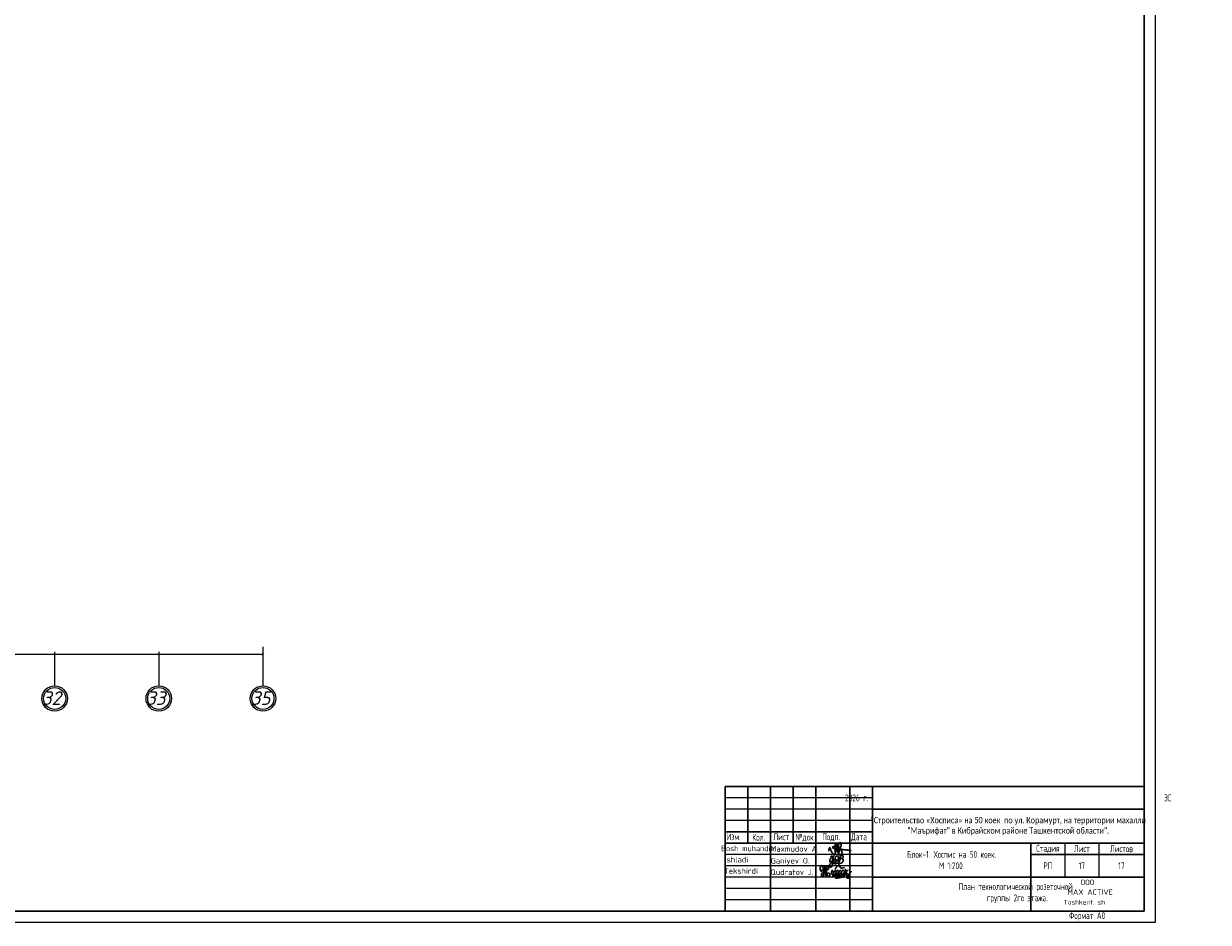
# Model space of a CAD drawing. Header units: millimetres. Extents: x 473009 to 2502882, y 456217 to 1153743.
# Tile 119 of 124: x 2142712 to 2195035, y 456967 to 496679. Entities that reach past the tile are written whole.
import ezdxf
from ezdxf.enums import TextEntityAlignment as Align

# ---------------------------------------------------------------- set-up
doc = ezdxf.new("R2010")
doc.units = ezdxf.units.MM
doc.layers.add('_Текст', color=7, linetype='Continuous')
doc.layers.add('os', color=3, linetype='Continuous')
doc.layers.add('ТХ. штамп', color=7, linetype='Continuous', lineweight=25)
doc.layers.add('ЭМ', color=240, linetype='Continuous', lineweight=20)
doc.styles.add('COMPLEX', font='isocpeur.ttf')
doc.styles.add('SPDS', font='spds.shx', dxfattribs={"width": 0.8, "height": 250})
doc.styles.add('SPDS1', font='spds.shx', dxfattribs={"width": 0.8})
doc.styles.get("Standard").update_dxf_attribs({"font": 'isocpeui.ttf'})
doc.dimstyles.new('ISO-25', dxfattribs={"dimtxt": 400, "dimasz": 100, "dimexe": 50, "dimexo": 50, "dimgap": 20, "dimtad": 1, "dimdec": 0, "dimtxsty": 'Standard', "dimblk": 'ARCHTICK', "dimcen": 20, "dimclrd": 1, "dimclre": 1, "dimadec": 0, "dimazin": 0, "dimtfac": 1, "dimtdec": 0, "dimtmove": 0, "dimatfit": 3, "dimldrblk": 'ARCHTICK', "dimfxl": 1, "dimarcsym": 0})

# ---------------------------------------------------------------- blocks, each defined once
blk = doc.blocks.new('_ArchTick')
at = {"color": 0, "linetype": 'ByBlock', "const_width": 0.15}
blk.add_lwpolyline([(-0.5, -0.5), (0.5, 0.5)], dxfattribs=at)
blk = doc.blocks.new('*D109')
at = {"color": 1, "lineweight": -2, "transparency": 16777216}
for p, q in [((2093679, 469134), (2093679, 468767)), ((2093679, 468817), (2153279, 468817)), ((2153279, 469134), (2153279, 468767))]:
    blk.add_line(p, q, dxfattribs=at)
at = {"layer": 'Defpoints', "color": 0, "lineweight": 50, "transparency": 16777216}
for p in [(2093679, 469184), (2153279, 469184), (2153279, 468817)]:
    blk.add_point(p, dxfattribs=at)
at = {"color": 1, "lineweight": -2, "transparency": 16777216, "xscale": 100, "yscale": 100, "zscale": 100, "rotation": 180}
blk.add_blockref('_ArchTick', (2093679, 468817), dxfattribs=at)
at = {"color": 1, "lineweight": -2, "transparency": 16777216, "xscale": 100, "yscale": 100, "zscale": 100}
blk.add_blockref('_ArchTick', (2153279, 468817), dxfattribs=at)
at = {"color": 0, "transparency": 16777216, "insert": (2123479, 469037), "char_height": 400, "attachment_point": 5}
blk.add_mtext('59600', dxfattribs=at)
blk = doc.blocks.new('A$C4c4061ee')
at = {"color": 184, "lineweight": 30}
blk.add_spline([(-39.7, -7.1), (-36.8, 4), (-34, 7.9), (-31.2, -0.1), (-24.1, -16.2), (-16.7, -23.5), (-13.9, -23.5), (-12.5, -17.9), (-12.5, 12.7), (-8.3, 24.8), (-4.4, 27), (-3.4, 21.4), (-5.7, 12.9), (-4.4, 8), (-4.4, -10), (-2, -12.6), (3.3, -10), (9.6, 6.1), (12.6, 19.5), (7.6, 28.9), (4.7, 26.6), (2.4, 16.6), (1.1, -1.2), (2.9, -14.2), (6.8, -24.8), (10.9, -24.8), (15, -21.3), (16.5, -17.2), (16.5, -9.9), (12, 2), (5.9, 7.4), (-2.7, 10.3), (-10, 12.1), (-17, 12.1), (-21.5, 11.2), (-22.5, 7.7), (-20, 5.4), (-14, 3.7), (-0.7, 1.8), (11, 0.5), (22.2, -1.2), (37.6, -2.6), (43.5, -3.6), (49.3, -4.5), (54.9, -6.4)], degree=3, dxfattribs=at)
blk = doc.blocks.new('Odil Ganiyev')
at = {"color": 184, "lineweight": 30}
for points, knots in [([(278093, -189111), (278063, -189124), (277979, -189180), (277976, -189469), (278121, -189357), (278159, -189260), (278167, -189222)], [0, 0, 0, 0, 84.01965, 319.3343, 434.006974, 519.963926, 519.963926, 519.963926, 519.963926]), ([(278167, -189222), (278181, -189151), (278171, -189084), (278111, -189103), (278093, -189111)], [526.826092, 526.826092, 526.826092, 526.826092, 665.559085, 706.396126, 706.396126, 706.396126, 706.396126]), ([(278396, -189316), (278466, -189243), (278495, -189145), (278487, -189009), (278378, -188944), (278332, -188998), (278319, -189020), (278305, -189050), (278280, -189134), (278300, -189288), (278388, -189386)], [0, 0, 0, 0, 210.331661, 341.544209, 437.993539, 521.209993, 521.209993, 521.209993, 602.643394, 823.015149, 823.015149, 823.015149, 823.015149]), ([(278617, -189118), (278680, -189058), (278780, -189127), (278817, -189262), (278675, -189400), (278595, -189412), (278531, -189410)], [498.211239, 498.211239, 498.211239, 498.211239, 560.962433, 628.560844, 789.184895, 992.203079, 992.203079, 992.203079, 992.203079]), ([(278604, -188939), (278630, -188908), (278658, -188890), (278746, -188897), (278776, -188980), (278743, -189054), (278691, -189101), (278617, -189118)], [0, 0, 0, 0, 59.301687, 137.83445, 232.671471, 306.955654, 371.443461, 371.443461, 371.443461, 371.443461])]:
    blk.add_open_spline(points, degree=3, knots=knots, dxfattribs=at)
for points in [[(278174, -189155), (278173, -189633), (278135, -189699), (278036, -189702), (278008, -189605), (278074, -189469), (278128, -189405), (278218, -189288)], [(278009, -189095), (278081, -189029), (278139, -189055), (278204, -188993)], [(278218, -189288), (278220, -189298), (278251, -189229), (278258, -189294), (278315, -189206), (278295, -189231), (278320, -189288), (278380, -189198), (278355, -189239), (278384, -189286), (278449, -189192), (278428, -189223), (278438, -189281), (278515, -189197), (278494, -189208), (278505, -189282), (278604, -188932), (278563, -189514)], [(278213, -189509), (278316, -189388), (278340, -189483), (278421, -189425), (278521, -189382)]]:
    blk.add_spline(points, degree=3, dxfattribs=at)
blk = doc.blocks.new('A$C77aec0c1')
at = {"color": 184, "lineweight": 30}
for points in [[(-78.4, 25.2), (-78.4, 19.8), (-80.1, 15.4), (-82.7, 15.2), (-85.9, 18.3), (-87.6, 24.6), (-87.6, 33.5), (-85.8, 41.5), (-83.2, 44.9), (-79.5, 45.3), (-74.8, 37.3), (-71.4, 24), (-70.3, 12.8), (-70.6, 1.9), (-72.5, -8.2), (-74.5, -11.9), (-76.7, -12.4), (-79.3, -9.8), (-81.1, -2.5), (-80.5, 2.8), (-78.6, 6.3), (-76.3, 8.1), (-74.2, 8.6)], [(-70.3, 8.8), (-64.2, 15.4), (-63.4, 26), (-64.7, 36.5), (-65.8, 41.1), (-66, 40.4), (-65.4, 38.6), (-63.9, 30.6), (-63.4, 26), (-62.4, 17.4), (-61.3, 7.7), (-60.5, -1.3), (-59.7, -9.1), (-59.2, -11.6), (-59.5, -10.3), (-59.8, -8.8), (-61, 4.4), (-61.6, 9.7), (-62.2, 15.2), (-62.4, 16.8), (-60.5, 15), (-58.2, 15.7), (-56.6, 21.2), (-56.7, 31.2), (-55.8, 37.1), (-53.2, 40), (-50, 39.7), (-45.9, 34.7), (-45.4, 29.7), (-46.3, 25.7), (-48.8, 25), (-50.3, 25.3)], [(-56.6, 20.3), (-55.7, 12.4), (-53.4, 2), (-50.9, -4.5), (-47.7, -7.4), (-43.4, -8.2), (-40.2, -6.5), (-38.7, -1.4), (-39.6, 2.9), (-41.5, 6), (-44.2, 7.7), (-47, 7.2), (-47.6, 5.7)], [(-30.4, 1), (-29.8, 17.4), (-28.4, 20.1), (-25.6, 19.9), (-20.5, 13.6), (-18.9, 4.6), (-17.5, -7.1), (-18.5, -11.1), (-21.9, -11.5), (-24, -7.9), (-23.3, -0.6), (-20.4, 7.3), (-17, 14), (-13.9, 18.7), (-9.6, 18.3), (-6.3, 10.9), (-5, -2.4), (-5, -8.8), (-9, -10.1), (-12.3, -6.5), (-11.2, 0.2), (-8.3, 6.3), (-6.9, 12.8), (-4.7, 17.9), (-0.2, 20.5), (4.2, 17.9), (6, 9.7), (7.1, 1), (7.6, -6.8), (4.7, -8.8), (0.1, -8.1), (-0.1, -1.4), (3.2, 6.9), (7.8, 15.8), (10.6, 19.9), (16, 19.6), (19.3, 13.2), (20.4, 0.9), (19.5, -6.1), (16.8, -9.2), (13.6, -8.5), (11.7, -1), (15.1, 6.9), (19.9, 14.2), (24.4, 19.9), (31, 21.1), (35, 14.6), (36.2, 0.9), (34.1, -5.6), (29.3, -6.4), (26.9, -3.5), (30.5, 6.3), (35.4, 12.4), (39.7, 19.3), (40.4, 25.2), (40.7, 24.3), (43.9, -4.9), (43.8, -3.9), (42.9, 9.7), (43.1, 12.5), (45.5, 16.5), (50.4, 21.1), (52.2, 22.2), (51.2, 21.8)], [(-10.4, 26.1), (-11.3, 30.7), (-5.9, 37.4), (1.2, 43.5), (6.2, 44.3), (10.3, 42.2), (12.4, 38), (15, 34.5), (18.4, 33), (24.9, 33.5), (29.4, 34.6), (33.6, 34.4), (35.1, 34)], [(42.9, 10.8), (45.1, 7.7), (48.3, 5.7), (51.7, 3.7), (54.9, -0.4), (57.8, -5.8), (58.9, -10.7), (58.5, -15.5), (56.8, -17.9), (52, -18.5), (48.4, -18.1), (46.1, -15.6), (45.8, -12.6), (48.1, -9.4), (51.1, -6.3), (54.5, -2.6), (57.9, 1), (62.2, 6.3), (66.5, 12.8), (69.8, 17.8)], [(-11.8, -17.3), (-2.7, -17.5), (7.9, -15.9), (17.6, -14.8), (25.1, -13.1), (30.9, -13.1)]]:
    blk.add_spline(points, degree=3, dxfattribs=at)
blk = doc.blocks.new('124343576765846544')
at = {"color": 7, "lineweight": 25, "ltscale": 100}
for p in [(526998, 459414), (521998, 457914)]:
    blk.add_line(p, (526998, 457914), dxfattribs=at)
at = {"layer": '_Текст', "color": 7, "lineweight": 30}
for p, q in [((526998, 463414), (508498, 463414)), ((509498, 463414), (509498, 460914)), ((510498, 463414), (510498, 457914)), ((511498, 463414), (511498, 460914)), ((512498, 463414), (512498, 457914)), ((513998, 463414), (513998, 457914)), ((514998, 463414), (514998, 457914)), ((526998, 462414), (514998, 462414)), ((514998, 461414), (508498, 461414)), ((526998, 460914), (508498, 460914)), ((521998, 460914), (521998, 457914)), ((526998, 460414), (521998, 460414)), ((526998, 459414), (514998, 459414))]:
    blk.add_line(p, q, dxfattribs=at)
at = {"layer": '_Текст', "color": 7, "linetype": 'ByBlock', "lineweight": 30}
blk.add_line((508498, 463414), (508498, 457914), dxfattribs=at)
at = {"layer": '_Текст', "color": 7, "lineweight": 25}
for p, q in [((514998, 462914), (508498, 462914)), ((514998, 462414), (508498, 462414)), ((514998, 461914), (508498, 461914)), ((523498, 460914), (523498, 459414)), ((524998, 460914), (524998, 459414)), ((514998, 460414), (508498, 460414)), ((514998, 459914), (508498, 459914)), ((514998, 459414), (508498, 459414)), ((514998, 458914), (508498, 458914)), ((514998, 458414), (508498, 458414))]:
    blk.add_line(p, q, dxfattribs=at)
at = {"xscale": 0.7326778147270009, "yscale": 0.7326778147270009, "zscale": 0.7326778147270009, "rotation": 351.5695638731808}
blk.add_blockref('Odil Ganiyev', (331974, 627214), dxfattribs=at)
for name, p, xscale, yscale, zscale in [('A$C4c4061ee', (513481, 460638), 10.45975922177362, 10.45975922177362, 10.45975922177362), ('A$C77aec0c1', (513463, 459525), 8.776011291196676, 8.776011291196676, 8.776011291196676)]:
    blk.add_blockref(name, p, dxfattribs=dict(xscale=xscale, yscale=yscale, zscale=zscale))
at = {"color": 0, "linetype": 'Continuous', "lineweight": -2, "style": 'COMPLEX', "width": 0.85}
blk.add_text('Bosh muhandis', height=250, dxfattribs=at).set_placement((509489, 460683), align=Align.MIDDLE_CENTER)
at = {"color": 0, "linetype": 'Continuous', "lineweight": -2, "style": 'COMPLEX'}
for s, p in [('Maxmudov A.', (510499, 460538)), ('Ganiyev O.', (510507, 460012)), ('Qudratov J.', (510499, 459505))]:
    blk.add_text(s, height=250, dxfattribs=at).set_placement(p)
for s, p in [('Ishladi', (508993, 460184)), ('Tekshirdi', (509191, 459691))]:
    blk.add_text(s, height=250, dxfattribs=at).set_placement(p, align=Align.MIDDLE_CENTER)
at = {"style": 'COMPLEX'}
for s, p in [('MAX ACTIVE', (523607, 458628)), ('ООО', (524196, 459059))]:
    blk.add_text(s, height=243.5, dxfattribs=at).set_placement(p)
at = {"ltscale": 100, "style": 'COMPLEX'}
blk.add_text('Toshkent. sh', height=206.67, dxfattribs=at).set_placement((525275, 458199), align=Align.RIGHT)
at = {"color": 0, "lineweight": 25, "insert": (525998, 459914), "char_height": 300, "width": 2000, "attachment_point": 5, "style": 'SPDS1'}
blk.add_mtext('17', dxfattribs=at)
at = {"layer": '_Текст', "color": 7, "lineweight": 25, "style": 'SPDS1', "width": 0.8}
for s, p in [('Изм.', (508560, 461043)), ('Кол.', (509690, 461022)), ('Лист', (510622, 461043)), ('№док', (511595, 461027)), ('Подп.', (512782, 461043)), ('Дата', (514053, 461043))]:
    blk.add_text(s, height=300, dxfattribs=at).set_placement(p)
at = {"layer": '_Текст', "color": 7, "char_height": 300, "attachment_point": 5}
for s, insert, width, style in [('2026 г.                                                                                        ЭС', (520998, 462914), 12000, 'SPDS1'), ('{\\fCalibri|b0|i0|c204|p34;\\H0.91667x;\\C256;"Строительство «Хосписа» на 50 коек  по ул. Корамурт, на территории махалли "Маърифат" в Кибрайском районе Ташкентской области".\\H1.30253x; }', (520998, 461664), 12000, 'SPDS'), ('Блок-1. Хоспис на 50 коек.\\PМ 1:200.', (518498, 460164), 7000, 'SPDS'), ('Стадия', (522748, 460664), 1500, 'SPDS1'), ('Лист', (524248, 460664), 1500, 'SPDS1'), ('Листов', (525998, 460664), 1500, 'SPDS1'), ('РП', (522748, 459914), 1500, 'SPDS1')]:
    blk.add_mtext(s, dxfattribs=dict(at, insert=insert, width=width, style=style))
blk = doc.blocks.new('1231234431252433')
at = {"color": 0, "linetype": 'Continuous', "lineweight": 30}
for p, q in [((394342, 193022), (412842, 193022)), ((394342, 187522), (394342, 193022))]:
    blk.add_line(p, q, dxfattribs=at)
at = {"layer": 'ЭМ', "color": 0, "lineweight": 20, "ltscale": 0.5}
blk.add_lwpolyline([(287242, 187022), (413342, 187022), (413342, 269622), (287242, 269622)], close=True, dxfattribs=at)
at = {"layer": 'ЭМ', "color": 0, "lineweight": 30, "ltscale": 0.5}
blk.add_lwpolyline([(289242, 187522), (412842, 187522), (412842, 269122), (289242, 269122)], close=True, dxfattribs=at)

msp = doc.modelspace()

# ---------------------------------------------------------------- linework, layer by layer
at = {"layer": 'os', "color": 0}
for p, q in [((2144079, 468920.4), (2144079, 467420.4)), ((2148679, 468920.4), (2148679, 467420.4)), ((2153279, 468920.4), (2153279, 467420.4))]:
    msp.add_line(p, q, dxfattribs=at)
at = {"layer": 'os', "color": 0, "lineweight": 0}
for centre, radius in [((2144079, 466857.9), 562.5), ((2144079, 466857.9), 487.5), ((2148679, 466857.9), 562.5), ((2148679, 466857.9), 487.5), ((2153279, 466857.9), 562.5), ((2153279, 466857.9), 487.5)]:
    msp.add_circle(centre, radius, dxfattribs=at)

# ---------------------------------------------------------------- block references
at = {"lineweight": 50}
for name, p in [('1231234431252433', (1779356.4, 269944.8)), ('124343576765846544', (1665199.9, -447.3))]:
    msp.add_blockref(name, p, dxfattribs=at)

# ---------------------------------------------------------------- texts
at = {"ltscale": 50}
for s, p in [('32', (2143522.8, 466574.2)), ('33', (2148122.8, 466574.2)), ('35', (2152746.9, 466574.2))]:
    msp.add_text(s, height=600, dxfattribs=at).set_placement(p)
at = {"color": 7, "ltscale": 2, "insert": (513015.9, 476034.8), "char_height": 250, "width": 17719.705, "attachment_point": 4, "line_spacing_factor": 1.44, "style": 'SPDS1'}
msp.add_mtext('\\pi7954.85267;{\\L\\C256;Общие данные\\P\\pi0;\\l    1.Настоящий проект электроосвещения и электрооборудования здания выполнен на основании следующих исходных данных разделов: АР, ОВ, ОС, ТХ. \\PВРУ-1- Ру =116,2кВт; \\P             Рр =98,7кВт.\\P    2.Проектом предусмотрено рабочее (общее, местное) ремонтное и аварийное освещение.\\P    3.Общее рабочее освещение предусматривается стационарными светодиодными светильниками. Выбор типа светильников производился в соответствии с назначением помещений, характеристикой среды и требованиями архитектурного оформления.\\P   4.Освещенность помещений принята согласно нормам и правилам КМК2.01.05-98.\\P   5.Управление рабочим освещением осуществляется выключателями, установленными по месту в помещениях .\\P   6.Аварийное освещение предусматривается по линиям проходов и выходов из здания. Светильники аварийного освещения выделяются из числа светильников общего рабочего освещения и питаются от сети аварийного освещения.\\P   7.Включение светильников общего и аварийного освещения раздельное.\\P  8.Групповая осветительная сеть выполняется кабелем марки ВВГнг-0,66  в ПВХ гофротрубе за подвесным потолком, в плитах перекрытий.   \\P     9.Силовыми электроприемниками являются  технологическое,  сантехническое оборудование. Номинальная мощность установленных электроприемников принята в соответствии с заданиями технологической, вентиляционной частей проекта. \\PРасчетная мощность силовых электроприемников определена методом коэффициентов спроса по характерным группам электроприемников (на основании рекомендаций КМК). . Отключение общей вентиляции при пожаре осуществляется поступлением сигнала на магнитный пускатель "МП".\\P     10.Силовая распределительная сеть выполняется кабелем ВВГнг, проложенная за подвесным потолком в ПВХ гофротрубе и скрыто в ПВХ трубе под слоем штукатурки. \\P     11.Силовые распределительные пункты приняты с автоматическими выключателями на отходящих линиях. Щиты принять навесными. В качестве главного распределительного щита принята панель ПР. Магистральные сети выполняются кабелем марки ВВГнг, проложенные в гофрированных трубах ПВХ, на скобах.\\P    12.Для защиты от поражения электрическим током предусматривается следующие виды заземления :\\P     Заземление всех корпусов электроприемников выполняется в однофазной сети третьим  заземляющим проводом,в трехфазной-пятым заземляющим проводом.\\PВ проекте принята система заземления TN-S. Ввод в здание должен быть предусмотрен пятижильным кабелем. Пятая жила соединяется с заземленной нейтралью источника.\\P    13. Опасные зоны на объекте отсутствуют\\C5;.\\P    }14. {\\C256;Монтаж выполнить в соответствии с ПУЭ и КМК3.05.06-97.}', dxfattribs=at)
at = {"color": 1, "lineweight": 25, "ltscale": 100, "char_height": 300, "attachment_point": 5, "style": 'SPDS1'}
for s, insert, width in [('{\\C0;17}', (2189448, 459466.8), 1500), ('{\\C0;План технологической розеточной\\P группы 2го этажа. }', (2186526.9, 458257.7), 11701.524)]:
    msp.add_mtext(s, dxfattribs=dict(at, insert=insert, width=width))
at = {"layer": 'ТХ. штамп', "lineweight": 25, "insert": (2189684.1, 457224), "char_height": 300, "width": 3000, "attachment_point": 5, "style": 'SPDS1'}
msp.add_mtext('Формат А0', dxfattribs=at)

# ---------------------------------------------------------------- dimensions: what is measured, and where the dimension line sits
dim = msp.add_linear_dim(base=(2153279, 468817.4), p1=(2093679, 469184.3), p2=(2153279, 469184.3), dimstyle='ISO-25')
dim.commit()
dim.dimension.update_dxf_attribs({"geometry": '*D109', "text_midpoint": (2123479, 469037.4)})

doc.saveas('drawing.dxf')
